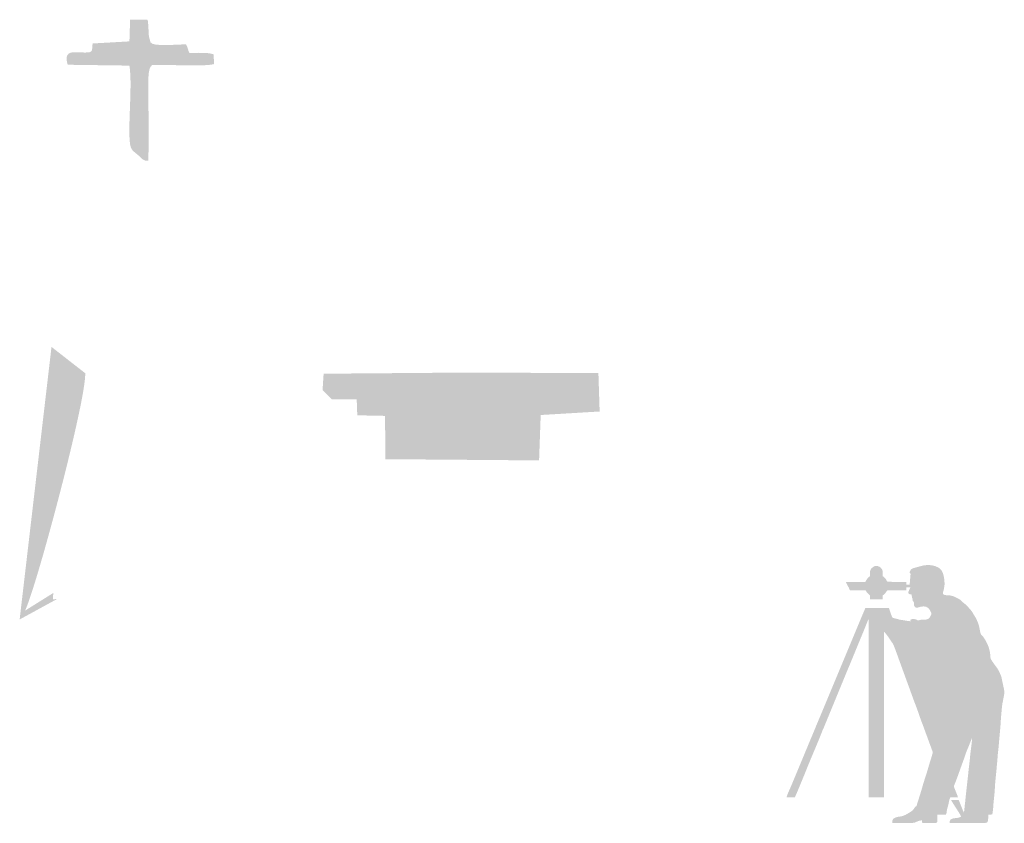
# Model space of a CAD drawing. Header units: millimetres. Extents: x 366033 to 446362, y 4247208 to 4265071.
# Tile 159 of 159: x 446351.9 to 446362.22, y 4265062.52 to 4265070.95. Entities that reach past the tile are written whole.
import ezdxf

# ---------------------------------------------------------------- set-up
doc = ezdxf.new("R2010")
doc.units = ezdxf.units.MM
doc.layers.add('DECOR_OBJCT_#####_T', color=7, linetype='Continuous', true_color=0x000000)

msp = doc.modelspace()

# ---------------------------------------------------------------- hatches: boundary and pattern name
at = {"layer": 'DECOR_OBJCT_#####_T'}
h = msp.add_hatch(color=256, dxfattribs=at)
edge = h.paths.add_edge_path()
edge.add_spline(control_points=[(446352.401, 4265070.476), (446352.401, 4265070.476), (446353.049, 4265070.467), (446353.049, 4265070.467), (446353.088, 4265070.232), (446353.011, 4265069.672), (446353.074, 4265069.588), (446353.093, 4265069.563), (446353.13, 4265069.538), (446353.152, 4265069.518), (446353.182, 4265069.491), (446353.193, 4265069.465), (446353.247, 4265069.469), (446353.252, 4265069.638), (446353.25, 4265069.817), (446353.249, 4265069.988), (446353.249, 4265070.058), (446353.236, 4265070.376), (446353.261, 4265070.433), (446353.279, 4265070.471), (446353.268, 4265070.449), (446353.287, 4265070.472), (446353.418, 4265070.481), (446353.847, 4265070.454), (446353.935, 4265070.483), (446353.935, 4265070.483), (446353.933, 4265070.585), (446353.933, 4265070.585), (446353.864, 4265070.609), (446353.76, 4265070.598), (446353.676, 4265070.601), (446353.659, 4265070.642), (446353.664, 4265070.65), (446353.642, 4265070.689), (446353.563, 4265070.692), (446353.289, 4265070.661), (446353.27, 4265070.712), (446353.27, 4265070.712), (446353.255, 4265070.766), (446353.255, 4265070.766), (446353.248, 4265070.797), (446353.25, 4265070.922), (446353.238, 4265070.948), (446353.238, 4265070.948), (446353.056, 4265070.948), (446353.056, 4265070.948), (446353.056, 4265070.948), (446353.049, 4265070.721), (446353.049, 4265070.721), (446353.049, 4265070.721), (446352.663, 4265070.699), (446352.663, 4265070.699), (446352.654, 4265070.618), (446352.671, 4265070.605), (446352.582, 4265070.604), (446352.484, 4265070.603), (446352.349, 4265070.646), (446352.401, 4265070.476)], knot_values=[0, 0, 0, 0, 0.052632, 0.052632, 0.052632, 0.105263, 0.105263, 0.105263, 0.157895, 0.157895, 0.157895, 0.210526, 0.210526, 0.210526, 0.263158, 0.263158, 0.263158, 0.315789, 0.315789, 0.315789, 0.368421, 0.368421, 0.368421, 0.421053, 0.421053, 0.421053, 0.473684, 0.473684, 0.473684, 0.526316, 0.526316, 0.526316, 0.578947, 0.578947, 0.578947, 0.631579, 0.631579, 0.631579, 0.684211, 0.684211, 0.684211, 0.736842, 0.736842, 0.736842, 0.789474, 0.789474, 0.789474, 0.842105, 0.842105, 0.842105, 0.894737, 0.894737, 0.894737, 0.947368, 0.947368, 0.947368, 1, 1, 1, 1], degree=3, periodic=0)
h = msp.add_hatch(color=256, dxfattribs=at)
edge = h.paths.add_edge_path()
edge.add_spline(control_points=[(446352.289, 4265064.873), (446352.289, 4265064.873), (446352.246, 4265064.871), (446352.246, 4265064.871), (446352.246, 4265064.871), (446352.251, 4265064.937), (446352.251, 4265064.937), (446352.251, 4265064.937), (446351.955, 4265064.752), (446351.955, 4265064.752), (446352.082, 4265065.023), (446352.601, 4265066.978), (446352.585, 4265067.242), (446352.585, 4265067.242), (446352.232, 4265067.517), (446352.232, 4265067.517), (446352.232, 4265067.517), (446351.898, 4265064.659), (446351.898, 4265064.659), (446351.898, 4265064.659), (446352.289, 4265064.873), (446352.289, 4265064.873)], knot_values=[0, 0, 0, 0, 0.142857, 0.142857, 0.142857, 0.285714, 0.285714, 0.285714, 0.428571, 0.428571, 0.428571, 0.571429, 0.571429, 0.571429, 0.714286, 0.714286, 0.714286, 0.857143, 0.857143, 0.857143, 1, 1, 1, 1], degree=3, periodic=0)
h = msp.add_hatch(color=255, dxfattribs=at)
edge = h.paths.add_edge_path()
edge.add_spline(control_points=[(446355.17, 4265066.969), (446355.17, 4265066.969), (446355.432, 4265066.966), (446355.432, 4265066.966), (446355.432, 4265066.966), (446355.438, 4265066.8), (446355.438, 4265066.8), (446355.438, 4265066.8), (446355.729, 4265066.794), (446355.729, 4265066.794), (446355.729, 4265066.794), (446355.733, 4265066.34), (446355.733, 4265066.34), (446355.733, 4265066.34), (446357.344, 4265066.327), (446357.344, 4265066.327), (446357.344, 4265066.327), (446357.361, 4265066.803), (446357.361, 4265066.803), (446357.361, 4265066.803), (446357.979, 4265066.84), (446357.979, 4265066.84), (446357.979, 4265066.84), (446357.966, 4265067.244), (446357.966, 4265067.244), (446357.966, 4265067.244), (446356.422, 4265067.247), (446356.422, 4265067.247), (446356.422, 4265067.247), (446355.085, 4265067.236), (446355.085, 4265067.236), (446355.085, 4265067.236), (446355.074, 4265067.063), (446355.074, 4265067.063), (446355.074, 4265067.063), (446355.17, 4265066.969), (446355.17, 4265066.969)], knot_values=[0, 0, 0, 0, 0.083333, 0.083333, 0.083333, 0.166667, 0.166667, 0.166667, 0.25, 0.25, 0.25, 0.333333, 0.333333, 0.333333, 0.416667, 0.416667, 0.416667, 0.5, 0.5, 0.5, 0.583333, 0.583333, 0.583333, 0.666667, 0.666667, 0.666667, 0.75, 0.75, 0.75, 0.833333, 0.833333, 0.833333, 0.916667, 0.916667, 0.916667, 1, 1, 1, 1], degree=3, periodic=0)
at = {"layer": 'DECOR_OBJCT_#####_T', "true_color": 0x000000}
h = msp.add_hatch(color=18, dxfattribs=at)
edge = h.paths.add_edge_path()
edge.add_spline(control_points=[(446362.222, 4265063.906), (446362.222, 4265063.882), (446362.221, 4265063.871), (446362.216, 4265063.848), (446362.21, 4265063.826), (446362.208, 4265063.8), (446362.202, 4265063.778), (446362.198, 4265063.765), (446362.183, 4265063.587), (446362.182, 4265063.551), (446362.181, 4265063.525), (446362.176, 4265063.487), (446362.174, 4265063.46), (446362.17, 4265063.418), (446362.167, 4265063.377), (446362.163, 4265063.334), (446362.16, 4265063.295), (446362.153, 4265063.252), (446362.151, 4265063.211), (446362.149, 4265063.169), (446362.143, 4265063.128), (446362.14, 4265063.086), (446362.14, 4265063.086), (446362.128, 4265062.965), (446362.128, 4265062.965), (446362.124, 4265062.924), (446362.123, 4265062.881), (446362.119, 4265062.838), (446362.119, 4265062.838), (446362.107, 4265062.715), (446362.107, 4265062.715), (446362.106, 4265062.695), (446362.105, 4265062.673), (446362.102, 4265062.653), (446362.096, 4265062.609), (446362.103, 4265062.612), (446362.053, 4265062.613), (446362.052, 4265062.547), (446362.058, 4265062.525), (446362.017, 4265062.525), (446361.898, 4265062.525), (446361.765, 4265062.522), (446361.648, 4265062.525), (446361.649, 4265062.56), (446361.661, 4265062.568), (446361.693, 4265062.574), (446361.719, 4265062.578), (446361.752, 4265062.578), (446361.769, 4265062.592), (446361.766, 4265062.609), (446361.677, 4265062.737), (446361.663, 4265062.767), (446361.663, 4265062.767), (446361.744, 4265062.767), (446361.744, 4265062.767), (446361.751, 4265062.744), (446361.762, 4265062.724), (446361.77, 4265062.701), (446361.776, 4265062.686), (446361.79, 4265062.648), (446361.798, 4265062.636), (446361.802, 4265062.643), (446361.807, 4265062.716), (446361.81, 4265062.733), (446361.814, 4265062.766), (446361.816, 4265062.799), (446361.82, 4265062.831), (446361.82, 4265062.831), (446361.842, 4265063.026), (446361.842, 4265063.026), (446361.847, 4265063.09), (446361.858, 4265063.158), (446361.863, 4265063.222), (446361.867, 4265063.27), (446361.884, 4265063.375), (446361.884, 4265063.418), (446361.884, 4265063.418), (446361.822, 4265063.265), (446361.822, 4265063.265), (446361.807, 4265063.226), (446361.796, 4265063.185), (446361.78, 4265063.147), (446361.78, 4265063.147), (446361.752, 4265063.068), (446361.752, 4265063.068), (446361.736, 4265063.022), (446361.719, 4265062.977), (446361.701, 4265062.931), (446361.688, 4265062.901), (446361.693, 4265062.908), (446361.706, 4265062.873), (446361.715, 4265062.848), (446361.73, 4265062.819), (446361.736, 4265062.794), (446361.736, 4265062.794), (446361.656, 4265062.794), (446361.656, 4265062.794), (446361.639, 4265062.763), (446361.642, 4265062.734), (446361.632, 4265062.704), (446361.622, 4265062.675), (446361.62, 4265062.664), (446361.616, 4265062.634), (446361.614, 4265062.617), (446361.617, 4265062.623), (446361.608, 4265062.613), (446361.588, 4265062.612), (446361.534, 4265062.616), (446361.521, 4265062.611), (446361.512, 4265062.589), (446361.534, 4265062.531), (446361.506, 4265062.525), (446361.493, 4265062.523), (446361.367, 4265062.524), (446361.36, 4265062.527), (446361.357, 4265062.535), (446361.358, 4265062.544), (446361.358, 4265062.554), (446361.298, 4265062.548), (446361.3, 4265062.525), (446361.254, 4265062.525), (446361.254, 4265062.525), (446361.047, 4265062.526), (446361.047, 4265062.526), (446361.046, 4265062.532), (446361.046, 4265062.537), (446361.048, 4265062.546), (446361.05, 4265062.564), (446361.064, 4265062.576), (446361.081, 4265062.582), (446361.135, 4265062.602), (446361.146, 4265062.578), (446361.245, 4265062.646), (446361.269, 4265062.663), (446361.261, 4265062.656), (446361.279, 4265062.681), (446361.282, 4265062.686), (446361.284, 4265062.691), (446361.289, 4265062.695), (446361.306, 4265062.709), (446361.299, 4265062.696), (446361.307, 4265062.723), (446361.307, 4265062.723), (446361.329, 4265062.792), (446361.329, 4265062.792), (446361.352, 4265062.861), (446361.37, 4265062.934), (446361.393, 4265063.003), (446361.417, 4265063.073), (446361.434, 4265063.143), (446361.458, 4265063.214), (446361.461, 4265063.226), (446361.465, 4265063.238), (446361.468, 4265063.249), (446361.475, 4265063.272), (446361.473, 4265063.264), (446361.466, 4265063.284), (446361.466, 4265063.284), (446361.367, 4265063.554), (446361.367, 4265063.554), (446361.34, 4265063.62), (446361.32, 4265063.689), (446361.294, 4265063.756), (446361.268, 4265063.821), (446361.244, 4265063.891), (446361.22, 4265063.957), (446361.211, 4265063.981), (446361.203, 4265064.002), (446361.195, 4265064.026), (446361.195, 4265064.026), (446361.17, 4265064.093), (446361.17, 4265064.093), (446361.167, 4265064.104), (446361.162, 4265064.115), (446361.158, 4265064.127), (446361.158, 4265064.127), (446361.097, 4265064.295), (446361.097, 4265064.295), (446361.088, 4265064.319), (446361.081, 4265064.34), (446361.072, 4265064.362), (446361.058, 4265064.397), (446361.062, 4265064.394), (446361.041, 4265064.423), (446361.027, 4265064.444), (446360.978, 4265064.519), (446360.962, 4265064.529), (446360.962, 4265064.529), (446360.962, 4265062.794), (446360.962, 4265062.794), (446360.962, 4265062.794), (446360.799, 4265062.794), (446360.799, 4265062.794), (446360.799, 4265063.417), (446360.801, 4265064.04), (446360.799, 4265064.663), (446360.791, 4265064.652), (446360.769, 4265064.592), (446360.763, 4265064.577), (446360.763, 4265064.577), (446360.595, 4265064.169), (446360.595, 4265064.169), (446360.591, 4265064.159), (446360.587, 4265064.15), (446360.582, 4265064.14), (446360.578, 4265064.129), (446360.574, 4265064.119), (446360.57, 4265064.11), (446360.57, 4265064.11), (446360.323, 4265063.51), (446360.323, 4265063.51), (446360.32, 4265063.504), (446360.319, 4265063.502), (446360.316, 4265063.496), (446360.263, 4265063.358), (446360.202, 4265063.223), (446360.148, 4265063.087), (446360.143, 4265063.076), (446360.14, 4265063.067), (446360.136, 4265063.057), (446360.102, 4265062.975), (446360.068, 4265062.889), (446360.032, 4265062.808), (446360.032, 4265062.808), (446360.025, 4265062.794), (446360.025, 4265062.794), (446360.025, 4265062.794), (446359.938, 4265062.794), (446359.938, 4265062.794), (446359.942, 4265062.814), (446359.98, 4265062.897), (446359.989, 4265062.918), (446359.989, 4265062.918), (446360.098, 4265063.18), (446360.098, 4265063.18), (446360.101, 4265063.187), (446360.102, 4265063.19), (446360.105, 4265063.196), (446360.105, 4265063.196), (446360.144, 4265063.291), (446360.144, 4265063.291), (446360.149, 4265063.301), (446360.153, 4265063.312), (446360.157, 4265063.322), (446360.161, 4265063.331), (446360.165, 4265063.341), (446360.17, 4265063.353), (446360.195, 4265063.415), (446360.222, 4265063.475), (446360.247, 4265063.538), (446360.251, 4265063.549), (446360.255, 4265063.558), (446360.26, 4265063.569), (446360.26, 4265063.569), (446360.738, 4265064.716), (446360.738, 4265064.716), (446360.746, 4265064.735), (446360.76, 4265064.762), (446360.764, 4265064.78), (446360.764, 4265064.78), (446361.012, 4265064.78), (446361.012, 4265064.78), (446361.017, 4265064.763), (446361.023, 4265064.748), (446361.029, 4265064.73), (446361.029, 4265064.73), (446361.044, 4265064.687), (446361.044, 4265064.687), (446361.049, 4265064.672), (446361.063, 4265064.674), (446361.09, 4265064.667), (446361.104, 4265064.663), (446361.123, 4265064.657), (446361.137, 4265064.655), (446361.169, 4265064.651), (446361.206, 4265064.643), (446361.24, 4265064.64), (446361.226, 4265064.665), (446361.255, 4265064.663), (446361.273, 4265064.663), (446361.3, 4265064.663), (446361.297, 4265064.657), (446361.314, 4265064.65), (446361.325, 4265064.646), (446361.34, 4265064.657), (446361.358, 4265064.657), (446361.392, 4265064.657), (446361.423, 4265064.653), (446361.441, 4265064.683), (446361.463, 4265064.722), (446361.464, 4265064.714), (446361.442, 4265064.757), (446361.422, 4265064.795), (446361.384, 4265064.803), (446361.344, 4265064.792), (446361.325, 4265064.786), (446361.295, 4265064.774), (446361.282, 4265064.793), (446361.27, 4265064.81), (446361.279, 4265064.82), (446361.274, 4265064.839), (446361.269, 4265064.855), (446361.251, 4265064.854), (446361.262, 4265064.876), (446361.248, 4265064.888), (446361.254, 4265064.891), (446361.252, 4265064.909), (446361.251, 4265064.916), (446361.249, 4265064.915), (446361.248, 4265064.922), (446361.23, 4265064.921), (446361.231, 4265064.922), (446361.215, 4265064.934), (446361.214, 4265064.948), (446361.219, 4265064.954), (446361.224, 4265064.966), (446361.224, 4265064.966), (446361.238, 4265064.995), (446361.238, 4265064.995), (446361.238, 4265064.995), (446361.193, 4265064.995), (446361.193, 4265064.995), (446361.193, 4265064.995), (446361.193, 4265064.963), (446361.193, 4265064.963), (446361.167, 4265064.963), (446361.008, 4265064.966), (446360.995, 4265064.963), (446360.989, 4265064.962), (446360.988, 4265064.955), (446360.985, 4265064.95), (446360.977, 4265064.938), (446360.963, 4265064.917), (446360.947, 4265064.913), (446360.947, 4265064.913), (446360.947, 4265064.87), (446360.947, 4265064.87), (446360.947, 4265064.87), (446360.814, 4265064.87), (446360.814, 4265064.87), (446360.814, 4265064.87), (446360.814, 4265064.911), (446360.814, 4265064.911), (446360.768, 4265064.95), (446360.787, 4265064.942), (446360.768, 4265064.963), (446360.768, 4265064.963), (446360.605, 4265064.963), (446360.605, 4265064.963), (446360.598, 4265064.977), (446360.591, 4265064.994), (446360.583, 4265065.008), (446360.574, 4265065.021), (446360.566, 4265065.039), (446360.56, 4265065.053), (446360.56, 4265065.053), (446360.766, 4265065.053), (446360.766, 4265065.053), (446360.776, 4265065.075), (446360.782, 4265065.085), (446360.799, 4265065.102), (446360.806, 4265065.109), (446360.806, 4265065.108), (446360.814, 4265065.113), (446360.814, 4265065.158), (446360.807, 4265065.185), (446360.848, 4265065.211), (446360.888, 4265065.238), (446360.948, 4265065.204), (446360.947, 4265065.155), (446360.947, 4265065.141), (446360.947, 4265065.128), (446360.947, 4265065.114), (446360.964, 4265065.103), (446360.977, 4265065.089), (446360.986, 4265065.071), (446360.99, 4265065.065), (446360.992, 4265065.059), (446360.996, 4265065.054), (446360.996, 4265065.054), (446361.193, 4265065.053), (446361.193, 4265065.053), (446361.193, 4265065.053), (446361.193, 4265065.024), (446361.193, 4265065.024), (446361.193, 4265065.024), (446361.231, 4265065.024), (446361.231, 4265065.024), (446361.229, 4265065.065), (446361.239, 4265065.099), (446361.239, 4265065.139), (446361.232, 4265065.145), (446361.227, 4265065.15), (446361.232, 4265065.163), (446361.242, 4265065.188), (446361.249, 4265065.189), (446361.272, 4265065.198), (446361.272, 4265065.198), (446361.363, 4265065.223), (446361.363, 4265065.223), (446361.38, 4265065.228), (446361.413, 4265065.23), (446361.433, 4265065.23), (446361.475, 4265065.23), (446361.526, 4265065.211), (446361.547, 4265065.192), (446361.571, 4265065.172), (446361.579, 4265065.145), (446361.586, 4265065.116), (446361.588, 4265065.107), (446361.591, 4265065.095), (446361.592, 4265065.082), (446361.593, 4265065.059), (446361.598, 4265065.036), (446361.594, 4265065.013), (446361.592, 4265065.002), (446361.591, 4265064.993), (446361.589, 4265064.981), (446361.589, 4265064.981), (446361.583, 4265064.958), (446361.583, 4265064.958), (446361.57, 4265064.923), (446361.581, 4265064.918), (446361.614, 4265064.913), (446361.626, 4265064.911), (446361.636, 4265064.912), (446361.65, 4265064.911), (446361.661, 4265064.911), (446361.673, 4265064.906), (446361.682, 4265064.904), (446361.709, 4265064.896), (446361.712, 4265064.89), (446361.735, 4265064.879), (446361.776, 4265064.86), (446361.755, 4265064.862), (446361.8, 4265064.829), (446361.809, 4265064.823), (446361.813, 4265064.818), (446361.821, 4265064.811), (446361.842, 4265064.79), (446361.857, 4265064.774), (446361.876, 4265064.751), (446361.89, 4265064.734), (446361.898, 4265064.713), (446361.912, 4265064.693), (446361.935, 4265064.662), (446361.928, 4265064.66), (446361.944, 4265064.628), (446361.963, 4265064.589), (446361.962, 4265064.543), (446361.975, 4265064.506), (446361.978, 4265064.498), (446361.987, 4265064.493), (446361.993, 4265064.486), (446361.999, 4265064.48), (446362.005, 4265064.471), (446362.01, 4265064.464), (446362.049, 4265064.405), (446362.076, 4265064.335), (446362.076, 4265064.262), (446362.076, 4265064.243), (446362.104, 4265064.209), (446362.118, 4265064.188), (446362.118, 4265064.188), (446362.142, 4265064.156), (446362.142, 4265064.156), (446362.156, 4265064.139), (446362.166, 4265064.113), (446362.177, 4265064.092), (446362.186, 4265064.073), (446362.192, 4265064.06), (446362.196, 4265064.034), (446362.199, 4265064.016), (446362.222, 4265063.918), (446362.222, 4265063.906)], knot_values=[0, 0, 0, 0, 0.006329, 0.006329, 0.006329, 0.012658, 0.012658, 0.012658, 0.018987, 0.018987, 0.018987, 0.025316, 0.025316, 0.025316, 0.031646, 0.031646, 0.031646, 0.037975, 0.037975, 0.037975, 0.044304, 0.044304, 0.044304, 0.050633, 0.050633, 0.050633, 0.056962, 0.056962, 0.056962, 0.063291, 0.063291, 0.063291, 0.06962, 0.06962, 0.06962, 0.075949, 0.075949, 0.075949, 0.082278, 0.082278, 0.082278, 0.088608, 0.088608, 0.088608, 0.094937, 0.094937, 0.094937, 0.101266, 0.101266, 0.101266, 0.107595, 0.107595, 0.107595, 0.113924, 0.113924, 0.113924, 0.120253, 0.120253, 0.120253, 0.126582, 0.126582, 0.126582, 0.132911, 0.132911, 0.132911, 0.139241, 0.139241, 0.139241, 0.14557, 0.14557, 0.14557, 0.151899, 0.151899, 0.151899, 0.158228, 0.158228, 0.158228, 0.164557, 0.164557, 0.164557, 0.170886, 0.170886, 0.170886, 0.177215, 0.177215, 0.177215, 0.183544, 0.183544, 0.183544, 0.189873, 0.189873, 0.189873, 0.196203, 0.196203, 0.196203, 0.202532, 0.202532, 0.202532, 0.208861, 0.208861, 0.208861, 0.21519, 0.21519, 0.21519, 0.221519, 0.221519, 0.221519, 0.227848, 0.227848, 0.227848, 0.234177, 0.234177, 0.234177, 0.240506, 0.240506, 0.240506, 0.246835, 0.246835, 0.246835, 0.253165, 0.253165, 0.253165, 0.259494, 0.259494, 0.259494, 0.265823, 0.265823, 0.265823, 0.272152, 0.272152, 0.272152, 0.278481, 0.278481, 0.278481, 0.28481, 0.28481, 0.28481, 0.291139, 0.291139, 0.291139, 0.297468, 0.297468, 0.297468, 0.303797, 0.303797, 0.303797, 0.310127, 0.310127, 0.310127, 0.316456, 0.316456, 0.316456, 0.322785, 0.322785, 0.322785, 0.329114, 0.329114, 0.329114, 0.335443, 0.335443, 0.335443, 0.341772, 0.341772, 0.341772, 0.348101, 0.348101, 0.348101, 0.35443, 0.35443, 0.35443, 0.360759, 0.360759, 0.360759, 0.367089, 0.367089, 0.367089, 0.373418, 0.373418, 0.373418, 0.379747, 0.379747, 0.379747, 0.386076, 0.386076, 0.386076, 0.392405, 0.392405, 0.392405, 0.398734, 0.398734, 0.398734, 0.405063, 0.405063, 0.405063, 0.411392, 0.411392, 0.411392, 0.417722, 0.417722, 0.417722, 0.424051, 0.424051, 0.424051, 0.43038, 0.43038, 0.43038, 0.436709, 0.436709, 0.436709, 0.443038, 0.443038, 0.443038, 0.449367, 0.449367, 0.449367, 0.455696, 0.455696, 0.455696, 0.462025, 0.462025, 0.462025, 0.468354, 0.468354, 0.468354, 0.474684, 0.474684, 0.474684, 0.481013, 0.481013, 0.481013, 0.487342, 0.487342, 0.487342, 0.493671, 0.493671, 0.493671, 0.5, 0.5, 0.5, 0.506329, 0.506329, 0.506329, 0.512658, 0.512658, 0.512658, 0.518987, 0.518987, 0.518987, 0.525316, 0.525316, 0.525316, 0.531646, 0.531646, 0.531646, 0.537975, 0.537975, 0.537975, 0.544304, 0.544304, 0.544304, 0.550633, 0.550633, 0.550633, 0.556962, 0.556962, 0.556962, 0.563291, 0.563291, 0.563291, 0.56962, 0.56962, 0.56962, 0.575949, 0.575949, 0.575949, 0.582278, 0.582278, 0.582278, 0.588608, 0.588608, 0.588608, 0.594937, 0.594937, 0.594937, 0.601266, 0.601266, 0.601266, 0.607595, 0.607595, 0.607595, 0.613924, 0.613924, 0.613924, 0.620253, 0.620253, 0.620253, 0.626582, 0.626582, 0.626582, 0.632911, 0.632911, 0.632911, 0.639241, 0.639241, 0.639241, 0.64557, 0.64557, 0.64557, 0.651899, 0.651899, 0.651899, 0.658228, 0.658228, 0.658228, 0.664557, 0.664557, 0.664557, 0.670886, 0.670886, 0.670886, 0.677215, 0.677215, 0.677215, 0.683544, 0.683544, 0.683544, 0.689873, 0.689873, 0.689873, 0.696203, 0.696203, 0.696203, 0.702532, 0.702532, 0.702532, 0.708861, 0.708861, 0.708861, 0.71519, 0.71519, 0.71519, 0.721519, 0.721519, 0.721519, 0.727848, 0.727848, 0.727848, 0.734177, 0.734177, 0.734177, 0.740506, 0.740506, 0.740506, 0.746835, 0.746835, 0.746835, 0.753165, 0.753165, 0.753165, 0.759494, 0.759494, 0.759494, 0.765823, 0.765823, 0.765823, 0.772152, 0.772152, 0.772152, 0.778481, 0.778481, 0.778481, 0.78481, 0.78481, 0.78481, 0.791139, 0.791139, 0.791139, 0.797468, 0.797468, 0.797468, 0.803797, 0.803797, 0.803797, 0.810127, 0.810127, 0.810127, 0.816456, 0.816456, 0.816456, 0.822785, 0.822785, 0.822785, 0.829114, 0.829114, 0.829114, 0.835443, 0.835443, 0.835443, 0.841772, 0.841772, 0.841772, 0.848101, 0.848101, 0.848101, 0.85443, 0.85443, 0.85443, 0.860759, 0.860759, 0.860759, 0.867089, 0.867089, 0.867089, 0.873418, 0.873418, 0.873418, 0.879747, 0.879747, 0.879747, 0.886076, 0.886076, 0.886076, 0.892405, 0.892405, 0.892405, 0.898734, 0.898734, 0.898734, 0.905063, 0.905063, 0.905063, 0.911392, 0.911392, 0.911392, 0.917722, 0.917722, 0.917722, 0.924051, 0.924051, 0.924051, 0.93038, 0.93038, 0.93038, 0.936709, 0.936709, 0.936709, 0.943038, 0.943038, 0.943038, 0.949367, 0.949367, 0.949367, 0.955696, 0.955696, 0.955696, 0.962025, 0.962025, 0.962025, 0.968354, 0.968354, 0.968354, 0.974684, 0.974684, 0.974684, 0.981013, 0.981013, 0.981013, 0.987342, 0.987342, 0.987342, 0.993671, 0.993671, 0.993671, 1, 1, 1, 1], degree=3, periodic=0)

doc.saveas('drawing.dxf')
